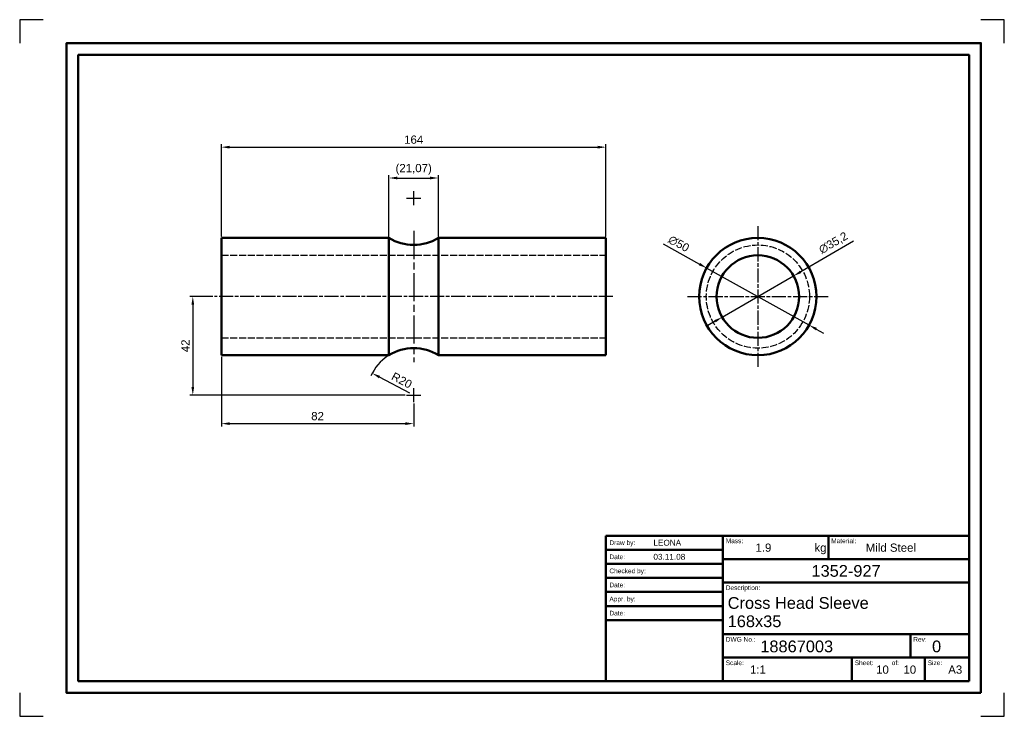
# Model space of a CAD drawing. Header units: millimetres. Extents: x 1436 to 1856, y 993 to 1290.
import ezdxf
from ezdxf.enums import TextEntityAlignment as Align

# ---------------------------------------------------------------- set-up
doc = ezdxf.new("R2010")
doc.units = ezdxf.units.MM
for name, pattern in [('AM_ISO02W050', [7.5, 6, -1.5]), ('AM_ISO02W050x2', [3.75, 3, -0.75]), ('AM_ISO08W050', [18, 12, -1.5, 3, -1.5]), ('AM_ISO08W050x2', [9, 6, -0.75, 1.5, -0.75])]:
    doc.linetypes.add(name, pattern=pattern)
for name, color, linetype, lineweight in [('Annotations', 3, 'Continuous', 25), ('Centerlines', 140, 'AM_ISO08W050', 25), ('Contour', 7, 'Continuous', 50), ('Hidden', 6, 'AM_ISO02W050', 25), ('Titleblock', 5, 'Continuous', 50)]:
    doc.layers.add(name, color=color, linetype=linetype, lineweight=lineweight)
doc.layers.add('Paper', color=8, linetype='Continuous')
doc.styles.get("Standard").update_dxf_attribs({"font": 'ARIAL.TTF'})
doc.dimstyles.new('ISO-25', dxfattribs={"dimtxt": 3.5, "dimasz": 3.5, "dimexe": 1.25, "dimexo": 0.625, "dimgap": 1.4, "dimtad": 1, "dimtxsty": 'Standard', "dimcen": 0, "dimclrt": 1, "dimadec": 0, "dimazin": 0, "dimtfac": 1, "dimtmove": 0, "dimatfit": 3, "dimfxl": 1, "dimarcsym": 0})

# ---------------------------------------------------------------- blocks, each defined once
blk = doc.blocks.new('TitleBlock')
at = {"layer": 'Titleblock'}
for p, q in [((-155, 0), (-155, 62)), ((-155, 62), (0, 62)), ((-105, 62), (-105, 0)), ((-60, 62), (-60, 52)), ((0, 0), (0, 62)), ((-155, 56), (-105, 56)), ((0, 52), (-105, 52)), ((-155, 50), (-105, 50)), ((-155, 44), (-105, 44)), ((0, 42), (-105, 42)), ((-155, 38), (-105, 38)), ((-155, 32), (-105, 32)), ((-155, 26), (-105, 26)), ((0, 20), (-105, 20)), ((-25, 10), (-25, 20)), ((0, 10), (-105, 10)), ((-50, 0), (-50, 10)), ((-18.85, 0), (-18.85, 10)), ((-155, 0), (0, 0))]:
    blk.add_line(p, q, dxfattribs=at)
at = {"layer": 'Titleblock', "color": 140}
for s, p in [('Draw by:', (-153.45, 59)), ('Date:', (-153.45, 53)), ('Checked by:', (-153.45, 47)), ('Date:', (-153.45, 41)), ('Appr. by:', (-153.45, 35)), ('Date:', (-153.45, 29))]:
    blk.add_text(s, height=2, dxfattribs=at).set_placement(p, align=Align.MIDDLE_LEFT)
for s, p in [('Mass:', (-103.83, 58.81)), ('Material:', (-58.83, 58.81)), ('Description:', (-103.83, 38.81)), ('DWG No.:', (-103.83, 16.81)), ('Rev:', (-23.83, 16.81)), ('Scale:', (-103.83, 6.81)), ('Sheet:', (-48.83, 6.81)), ('of:', (-33.03, 6.81)), ('Size:', (-17.69, 6.81))]:
    blk.add_text(s, height=2, dxfattribs=at).set_placement(p)
at = {"layer": 'Titleblock', "color": 1}
blk.add_text('kg', height=3.5, dxfattribs=at).set_placement((-65.99, 55.16))
for tag, p in [('DRAWBY', (-134.68, 59)), ('DRAWDATE', (-134.68, 53)), ('CHECKEDBY', (-134.68, 47)), ('CHECKEDDATE', (-134.68, 41)), ('APPRBY', (-134.68, 35)), ('APPRDATE', (-134.68, 29))]:
    blk.add_attdef(tag, text='', height=2.5, dxfattribs=at).set_placement(p, align=Align.MIDDLE_LEFT)
for tag, p, height in [('MASS', (-91.16, 55.16), 3.5), ('MATERIAL', (-44.13, 55.16), 3.5), ('DESCR', (-103, 30.82), 5), ('DESCR2', (-103, 23.01), 5), ('DWGNUMBER', (-89.09, 12.3), 5), ('REVNUMBER', (-15.82, 12.3), 5), ('USER1', (-93.49, 3.16), 3.5), ('USER2', (-79.06, 3.16), 3.5), ('USER3', (-39.69, 3.16), 3.5), ('USER4', (-28.04, 3.16), 3.5), ('FORMAT', (-8.92, 3.16), 3.5)]:
    blk.add_attdef(tag, p, '', height=height, dxfattribs=at)
blk.add_attdef('PROJECTNUMBER', text='', height=5, dxfattribs=at).set_placement((-52.5, 47), align=Align.MIDDLE)
blk = doc.blocks.new('*D3')
at = {"layer": 'Annotations', "color": 0, "lineweight": -2}
for p, q in [((1791.42, 1195.54), (1768.86, 1182.52)), ((1735.34, 1163.18), (1765.83, 1180.77)), ((1732.31, 1161.43), (1729.28, 1159.68))]:
    blk.add_line(p, q, dxfattribs=at)
at = {"layer": 'Annotations', "color": 0}
for points in [[(1768.57, 1183.03), (1769.15, 1182.02), (1765.83, 1180.77)], [(1732.02, 1161.94), (1732.6, 1160.93), (1735.34, 1163.18)]]:
    blk.add_solid(points, dxfattribs=at)
at = {"layer": 'Defpoints', "color": 0}
for p in [(1765.83, 1180.77), (1735.34, 1163.18)]:
    blk.add_point(p, dxfattribs=at)
at = {"layer": 'Annotations', "color": 1, "insert": (1782.86, 1194.71), "char_height": 3.5, "attachment_point": 5, "rotation": 29.986}
blk.add_mtext('∅35,2', dxfattribs=at)
blk = doc.blocks.new('*D4')
at = {"layer": 'Annotations', "color": 0, "lineweight": -2}
for p, q in [((1710.19, 1194.45), (1725.68, 1185.83)), ((1772.44, 1159.83), (1728.74, 1184.13)), ((1775.49, 1158.12), (1778.55, 1156.42))]:
    blk.add_line(p, q, dxfattribs=at)
at = {"layer": 'Annotations', "color": 0}
for points in [[(1725.96, 1186.34), (1725.4, 1185.32), (1728.74, 1184.13)], [(1775.78, 1158.63), (1775.21, 1157.61), (1772.44, 1159.83)]]:
    blk.add_solid(points, dxfattribs=at)
at = {"layer": 'Defpoints', "color": 0}
for p in [(1728.74, 1184.13), (1772.44, 1159.83)]:
    blk.add_point(p, dxfattribs=at)
at = {"layer": 'Annotations', "color": 1, "insert": (1716.86, 1194.5), "char_height": 3.5, "attachment_point": 5, "rotation": 330.9161}
blk.add_mtext('∅50', dxfattribs=at)
blk = doc.blocks.new('*D5')
at = {"layer": 'Annotations', "color": 0, "lineweight": -2}
for p, q in [((1593.23, 1197.6), (1593.23, 1223.78)), ((1596.73, 1222.53), (1610.8, 1222.53)), ((1614.3, 1197.6), (1614.3, 1223.78))]:
    blk.add_line(p, q, dxfattribs=at)
at = {"layer": 'Annotations', "color": 0}
for points in [[(1596.73, 1223.12), (1596.73, 1221.95), (1593.23, 1222.53)], [(1610.8, 1223.12), (1610.8, 1221.95), (1614.3, 1222.53)]]:
    blk.add_solid(points, dxfattribs=at)
at = {"layer": 'Defpoints', "color": 0}
for p in [(1614.3, 1222.53), (1593.23, 1196.98), (1614.3, 1196.98)]:
    blk.add_point(p, dxfattribs=at)
at = {"layer": 'Annotations', "color": 1, "insert": (1603.77, 1226.23), "char_height": 3.5, "attachment_point": 5}
blk.add_mtext('(21,07)', dxfattribs=at)
blk = doc.blocks.new('*D6')
at = {"layer": 'Annotations', "color": 0, "lineweight": -2}
blk.add_line((1602.13, 1130.84), (1589.17, 1137.68), dxfattribs=at)
blk.add_arc((1603.77, 1129.98), 20, 123.5788, 155.7711, dxfattribs=at)
at = {"layer": 'Annotations', "color": 0}
blk.add_solid([(1589.44, 1138.19), (1588.9, 1137.16), (1586.08, 1139.31)], dxfattribs=at)
at = {"layer": 'Defpoints', "color": 0}
for p in [(1586.08, 1139.31), (1603.77, 1129.98)]:
    blk.add_point(p, dxfattribs=at)
at = {"layer": 'Annotations', "color": 1, "insert": (1598.69, 1136.26), "char_height": 3.5, "attachment_point": 5, "rotation": 332.1901}
blk.add_mtext('R20', dxfattribs=at)
blk = doc.blocks.new('*D7')
at = {"layer": 'Annotations', "color": 0, "lineweight": -2}
for p, q in [((1518.14, 1171.98), (1508.3, 1171.98)), ((1509.55, 1168.48), (1509.55, 1133.48)), ((1600.14, 1129.98), (1508.3, 1129.98))]:
    blk.add_line(p, q, dxfattribs=at)
at = {"layer": 'Annotations', "color": 0}
for points in [[(1508.97, 1168.48), (1510.14, 1168.48), (1509.55, 1171.98)], [(1508.97, 1133.48), (1510.14, 1133.48), (1509.55, 1129.98)]]:
    blk.add_solid(points, dxfattribs=at)
at = {"layer": 'Defpoints', "color": 0}
for p in [(1518.77, 1171.98), (1509.55, 1129.98), (1600.77, 1129.98)]:
    blk.add_point(p, dxfattribs=at)
at = {"layer": 'Annotations', "color": 1, "insert": (1506.4, 1150.98), "char_height": 3.5, "attachment_point": 5, "rotation": 90}
blk.add_mtext('42', dxfattribs=at)
blk = doc.blocks.new('*D8')
at = {"layer": 'Annotations', "color": 0, "lineweight": -2}
for p, q in [((1521.77, 1146.35), (1521.77, 1116.56)), ((1603.77, 1126.35), (1603.77, 1116.56)), ((1525.27, 1117.81), (1600.27, 1117.81))]:
    blk.add_line(p, q, dxfattribs=at)
at = {"layer": 'Annotations', "color": 0}
for points in [[(1525.27, 1118.39), (1525.27, 1117.22), (1521.77, 1117.81)], [(1600.27, 1118.39), (1600.27, 1117.22), (1603.77, 1117.81)]]:
    blk.add_solid(points, dxfattribs=at)
at = {"layer": 'Defpoints', "color": 0}
for p in [(1521.77, 1146.98), (1603.77, 1126.98), (1603.77, 1117.81)]:
    blk.add_point(p, dxfattribs=at)
at = {"layer": 'Annotations', "color": 1, "insert": (1562.77, 1120.99), "char_height": 3.5, "attachment_point": 5}
blk.add_mtext('82', dxfattribs=at)
blk = doc.blocks.new('*D9')
at = {"layer": 'Annotations', "color": 0, "lineweight": -2}
for p, q in [((1521.77, 1197.6), (1521.77, 1236.93)), ((1525.27, 1235.68), (1682.27, 1235.68)), ((1685.77, 1197.6), (1685.77, 1236.93))]:
    blk.add_line(p, q, dxfattribs=at)
at = {"layer": 'Annotations', "color": 0}
for points in [[(1525.27, 1236.26), (1525.27, 1235.1), (1521.77, 1235.68)], [(1682.27, 1236.26), (1682.27, 1235.1), (1685.77, 1235.68)]]:
    blk.add_solid(points, dxfattribs=at)
at = {"layer": 'Defpoints', "color": 0}
for p in [(1685.77, 1235.68), (1521.77, 1196.98), (1685.77, 1196.98)]:
    blk.add_point(p, dxfattribs=at)
at = {"layer": 'Annotations', "color": 1, "insert": (1603.77, 1238.87), "char_height": 3.5, "attachment_point": 5}
blk.add_mtext('164', dxfattribs=at)
blk = doc.blocks.new('A3Border')
at = {"layer": 'Paper'}
for p, q in [((0, 297), (0, 287)), ((10, 297), (0, 297)), ((420, 297), (410, 297)), ((420, 287), (420, 297)), ((0, 10), (0, 0)), ((420, 0), (420, 10)), ((0, 0), (10, 0)), ((410, 0), (420, 0))]:
    blk.add_line(p, q, dxfattribs=at)
at = {"layer": 'Titleblock'}
for points in [[(410, 10), (410, 287), (20, 287), (20, 10)], [(405, 15), (405, 282), (25, 282), (25, 15)]]:
    blk.add_lwpolyline(points, close=True, dxfattribs=at)

msp = doc.modelspace()

# ---------------------------------------------------------------- linework, layer by layer
at = {"layer": 'Centerlines'}
for p, q in [((1600.767, 1213.977), (1606.767, 1213.977)), ((1603.767, 1210.977), (1603.767, 1216.977)), ((1603.767, 1199.977), (1603.767, 1143.977)), ((1600.767, 1129.977), (1606.767, 1129.977)), ((1603.767, 1126.977), (1603.767, 1132.977))]:
    msp.add_line(p, q, dxfattribs=at)
at = {"layer": 'Centerlines', "linetype": 'AM_ISO08W050x2'}
for p, q in [((1750.588, 1201.977), (1750.588, 1141.977)), ((1688.767, 1171.977), (1518.767, 1171.977)), ((1720.588, 1171.977), (1780.588, 1171.977))]:
    msp.add_line(p, q, dxfattribs=at)
at = {"layer": 'Contour'}
for p, q in [((1593.231, 1196.977), (1521.767, 1196.977)), ((1521.767, 1196.977), (1521.767, 1146.977)), ((1593.231, 1146.977), (1593.231, 1196.977)), ((1614.303, 1146.977), (1614.303, 1196.977)), ((1685.767, 1196.977), (1614.303, 1196.977)), ((1685.767, 1146.977), (1685.767, 1196.977)), ((1521.767, 1146.977), (1593.231, 1146.977)), ((1614.303, 1146.977), (1685.767, 1146.977))]:
    msp.add_line(p, q, dxfattribs=at)
for radius in [25, 17.6]:
    msp.add_circle((1750.588, 1171.977), radius, dxfattribs=at)
for centre, start, end in [((1603.767, 1213.977), 238.21167, 301.78833), ((1603.767, 1129.977), 58.21167, 121.78833)]:
    msp.add_arc(centre, 20, start, end, dxfattribs=at)
at = {"layer": 'Hidden', "linetype": 'AM_ISO02W050x2'}
for p, q in [((1521.767, 1189.577), (1685.767, 1189.577)), ((1521.767, 1154.377), (1685.767, 1154.377))]:
    msp.add_line(p, q, dxfattribs=at)
msp.add_circle((1750.588, 1171.977), 22, dxfattribs=at)

# ---------------------------------------------------------------- block references
msp.add_blockref('TitleBlock', (1840.711, 1008.024)).add_auto_attribs({'DESCR': 'Cross Head Sleeve', 'DESCR2': '168x35', 'DWGNUMBER': '18867003', 'USER1': '1:1', 'USER3': '10', 'USER4': '10', 'REVNUMBER': '0', 'PROJECTNUMBER': '1352-927', 'MASS': '1.9', 'MATERIAL': 'Mild Steel', 'FORMAT': 'A3', 'DRAWBY': 'LEONA', 'DRAWDATE': '03.11.08'})
at = {"layer": 'Annotations'}
msp.add_blockref('A3Border', (1435.711, 993.024), dxfattribs=at)

# ---------------------------------------------------------------- dimensions: what is measured, and where the dimension line sits
for base, p1, p2, picture, middle in [((1685.767, 1235.68), (1521.767, 1196.977), (1685.767, 1196.977), '*D9', (1603.767, 1238.867)), ((1603.767, 1117.805), (1521.767, 1146.977), (1603.767, 1126.977), '*D8', (1562.767, 1120.992))]:
    dim = msp.add_linear_dim(base=base, p1=p1, p2=p2, dimstyle='ISO-25', override={"dimcen": 3}, dxfattribs=at)
    dim.commit()
    dim.dimension.update_dxf_attribs({"geometry": picture, "text_midpoint": middle})
dim = msp.add_linear_dim(base=(1614.303, 1222.533), p1=(1593.231, 1196.977), p2=(1614.303, 1196.977), text='(<>)', dimstyle='ISO-25', dxfattribs=at)
dim.commit()
dim.dimension.update_dxf_attribs({"geometry": '*D5', "text_midpoint": (1603.767, 1226.227)})
for p1, p2, picture, middle in [((1772.435, 1159.825), (1728.74, 1184.13), '*D4', (1715.262, 1191.626)), ((1735.343, 1163.181), (1765.832, 1180.774), '*D3', (1784.64, 1191.626))]:
    dim = msp.add_diameter_dim_2p(p1=p1, p2=p2, dimstyle='ISO-25', dxfattribs=at)
    dim.commit()
    dim.dimension.update_dxf_attribs({"geometry": picture, "text_midpoint": middle, "dimtype": 163})
dim = msp.add_linear_dim(base=(1509.555, 1129.977), p1=(1518.767, 1171.977), p2=(1600.767, 1129.977), angle=90, dimstyle='ISO-25', override={"dimcen": 3}, dxfattribs=at)
dim.commit()
dim.dimension.update_dxf_attribs({"geometry": '*D7', "text_midpoint": (1506.397, 1150.977)})
dim = msp.add_radius_dim(center=(1603.767, 1129.977), mpoint=(1586.077, 1139.308), dimstyle='ISO-25', dxfattribs=at)
dim.commit()
dim.dimension.update_dxf_attribs({"geometry": '*D6', "text_midpoint": (1597.2, 1133.441), "dimtype": 164})

doc.saveas('drawing.dxf')
